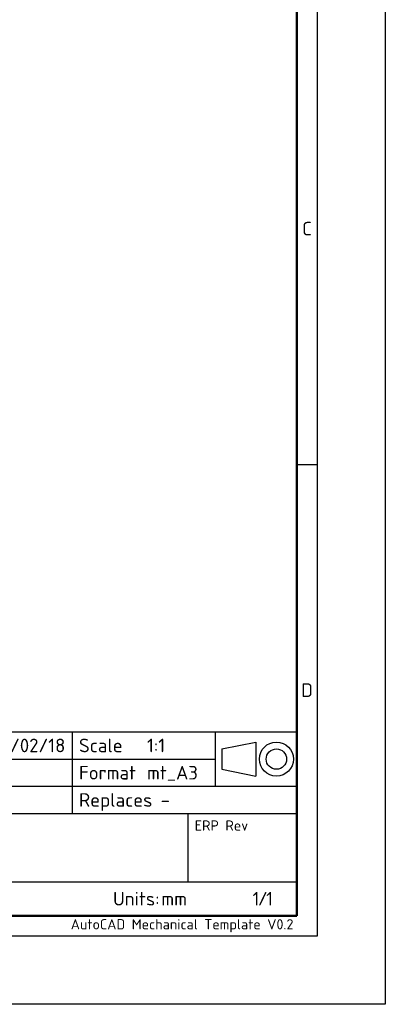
# Model space of a CAD drawing. Header units: millimetres. Extents: x 0 to 1680, y 0 to 1188.
# Tile 7 of 10: x 1465 to 1680, y 0 to 578. Entities that reach past the tile are written whole.
import ezdxf
from ezdxf.enums import TextEntityAlignment as Align

# ---------------------------------------------------------------- set-up
doc = ezdxf.new("R2010")
doc.units = ezdxf.units.MM
doc.header["$LTSCALE"] = 4
doc.layers.add('AM_BOR', color=7, linetype='Continuous', lineweight=50)
doc.styles.add('MT logo', font='avgcbol_.ttf')
doc.styles.add('Note', font='isocpeur.ttf')

# ---------------------------------------------------------------- blocks, each defined once
blk = doc.blocks.new('MT_ISO_A3')
at = {"layer": 'AM_BOR', "lineweight": 25}
for p, q in [((410, 287), (410, 10)), ((407, 79.25), (410, 79.25)), ((410, 10), (20, 10))]:
    blk.add_line(p, q, dxfattribs=at)
at = {"layer": 'AM_BOR', "lineweight": 50}
for p, q in [((407, 284), (407, 13)), ((407, 13), (23, 13))]:
    blk.add_line(p, q, dxfattribs=at)
at = {"layer": 'Defpoints', "lineweight": 25}
for p, q in [((420, 297), (420, 0)), ((420, 0), (0, 0))]:
    blk.add_line(p, q, dxfattribs=at)
at = {"layer": 'AM_BOR', "lineweight": 25, "char_height": 2, "attachment_point": 5, "style": 'Note'}
for s, insert in [('\\fISOCPEUR|b0|i0;\\H2.0000;C', (408.5, 113.87)), ('\\fISOCPEUR|b0|i0;\\H2.0000;D', (408.5, 46.12))]:
    blk.add_mtext(s, dxfattribs=dict(at, insert=insert))
blk = doc.blocks.new('*U12')
at = {"layer": 'AM_BOR', "lineweight": 25}
for p, q in [((-184, 27), (0, 27)), ((-33, 27), (-33, 15)), ((-12, 27), (-12, 19)), ((0, 27), (0, 0)), ((-11, 24.5), (-6, 25.5)), ((-6, 25.5), (-6, 20.5)), ((-11, 24.5), (-11, 21.5)), ((-84, 23), (-12, 23)), ((-11, 21.5), (-6, 20.5)), ((-184, 19), (0, 19)), ((-184, 15), (0, 15)), ((-16, 15), (-16, 5)), ((-184, 5), (0, 5)), ((0, 0), (-184, 0))]:
    blk.add_line(p, q, dxfattribs=at)
for radius in [2.5, 1.5]:
    blk.add_circle((-3, 23), radius, dxfattribs=at)
at = {"layer": 'AM_BOR', "lineweight": 25, "style": 'Note'}
for s, p in [('Scale', (-32, 25)), ('Format', (-32, 21)), ('Replaces', (-32, 17)), ('Units:', (-27, 2.5))]:
    blk.add_text(s, height=2, dxfattribs=at).set_placement(p, align=Align.MIDDLE_LEFT)
blk.add_text('ERP Rev', height=1.5, dxfattribs=at).set_placement((-15, 14), align=Align.TOP_LEFT)
blk.add_text('/', height=2, dxfattribs=at).set_placement((-5, 2.5), align=Align.MIDDLE_CENTER)
blk.add_text('AutoCAD Mechanical Template V0.2', height=1.5, dxfattribs=at).set_placement((-0.5, -0.5), align=Align.TOP_RIGHT)
at = {"layer": 'AM_BOR', "lineweight": 25}
for tag, height, style, p in [('PLANT{19}', 2, 'Note', (-123, 25)), ('GEN-TITLE-NAME{11}', 2, 'Note', (-72, 25)), ('GEN-TITLE-SCA{4.0}', 2, 'Note', (-22, 25)), ('GEN-TITLE-CMPNY{13.8}', 4.2, 'MT logo', (-183, 23)), ('ADDRESS{19}', 2, 'Note', (-123, 21)), ('GEN-TITLE-ISSM{11}', 2, 'Note', (-72, 21)), ('GEN-TITLE-SIZ{4.0}', 2, 'Note', (-22, 21)), ('NOTE{19}', 2, 'Note', (-72, 17)), ('REPLACES{9}', 2, 'Note', (-20, 17)), ('GEN-TITLE-DES1{23.3}', 4.2, 'Note', (-183, 8.5)), ('GEN-TITLE-NR{15.7}', 4.2, 'Note', (-83, 8.5)), ('GEN-TITLE-DWG{11}', 2, 'Note', (-157.96, 2.5)), ('GEN-TITLE-DWGREV{10}', 2, 'Note', (-106.49, 2.5))]:
    blk.add_attdef(tag, text='', height=height, dxfattribs=dict(at, style=style)).set_placement(p, align=Align.MIDDLE_LEFT)
at = {"layer": 'AM_BOR', "lineweight": 25, "style": 'Note'}
for tag, p in [('GEN-TITLE-DAT{7}', (-34, 25)), ('GEN-TITLE-ISSD{7}', (-34, 21))]:
    blk.add_attdef(tag, text='', height=2, dxfattribs=at).set_placement(p, align=Align.MIDDLE_RIGHT)
blk.add_attdef('GEN-TITLE-DES2{54.3}', text='', height=1.5, dxfattribs=at).set_placement((-166.5, 14), align=Align.TOP_LEFT)
blk.add_attdef('GEN-TITLE-REV{3.3}', text='', height=4.2, dxfattribs=at).set_placement((-8, 8.5), align=Align.MIDDLE_CENTER)
at = {"layer": 'AM_BOR', "lineweight": 25, "style": 'Note', "flags": 8}
for tag, p in [('GEN-TITLE-DACT{8.3}', (-74.02, 2.5)), ('GEN-TITLE-WT{10}', (-48, 2.5)), ('GEN-TITLE-LUNIT{4.3}', (-19.9, 2.5)), ('GEN-TITLE-SHEETS{2}', (-4.5, 2.5))]:
    blk.add_attdef(tag, text='', height=2, dxfattribs=at).set_placement(p, align=Align.MIDDLE_LEFT)
blk.add_attdef('GEN-TITLE-SHEET{2}', text='', height=2, dxfattribs=at).set_placement((-5.5, 2.5), align=Align.MIDDLE_RIGHT)

msp = doc.modelspace()

# ---------------------------------------------------------------- block references
at = {"lineweight": 0, "xscale": 4, "yscale": 4, "zscale": 4}
msp.add_blockref('MT_ISO_A3', (0, 0), dxfattribs=at)
at = {"lineweight": 0}
ref = msp.add_blockref('*U12', (1628, 52), dxfattribs=dict(at, xscale=4, yscale=4, zscale=4))
ref.add_attrib('GEN-TITLE-DAT{7}', '2022/02/18', dxfattribs={"layer": 'AM_BOR', "lineweight": 25, "height": 8, "style": 'Note'}).set_placement((1492, 152), align=Align.MIDDLE_RIGHT)
ref.add_attrib('GEN-TITLE-SCA{4.0}', '1:1', dxfattribs={"layer": 'AM_BOR', "lineweight": 25, "height": 8, "style": 'Note'}).set_placement((1540, 152), align=Align.MIDDLE_LEFT)
ref.add_attrib('GEN-TITLE-SIZ{4.0}', 'mt_A3', dxfattribs={"layer": 'AM_BOR', "lineweight": 25, "height": 8, "style": 'Note'}).set_placement((1540, 136), align=Align.MIDDLE_LEFT)
ref.add_attrib('REPLACES{9}', '-', dxfattribs={"layer": 'AM_BOR', "lineweight": 25, "height": 8, "style": 'Note'}).set_placement((1548, 120), align=Align.MIDDLE_LEFT)
ref.add_attrib('GEN-TITLE-LUNIT{4.3}', 'mm', dxfattribs={"layer": 'AM_BOR', "lineweight": 25, "height": 8, "style": 'Note'}).set_placement((1548.41, 62), align=Align.MIDDLE_LEFT)
ref.add_attrib('GEN-TITLE-SHEET{2}', '1', dxfattribs={"layer": 'AM_BOR', "lineweight": 25, "height": 8, "style": 'Note'}).set_placement((1606, 62), align=Align.MIDDLE_RIGHT)
ref.add_attrib('GEN-TITLE-SHEETS{2}', '1', dxfattribs={"layer": 'AM_BOR', "lineweight": 25, "height": 8, "style": 'Note'}).set_placement((1610, 62), align=Align.MIDDLE_LEFT)

doc.saveas('drawing.dxf')
